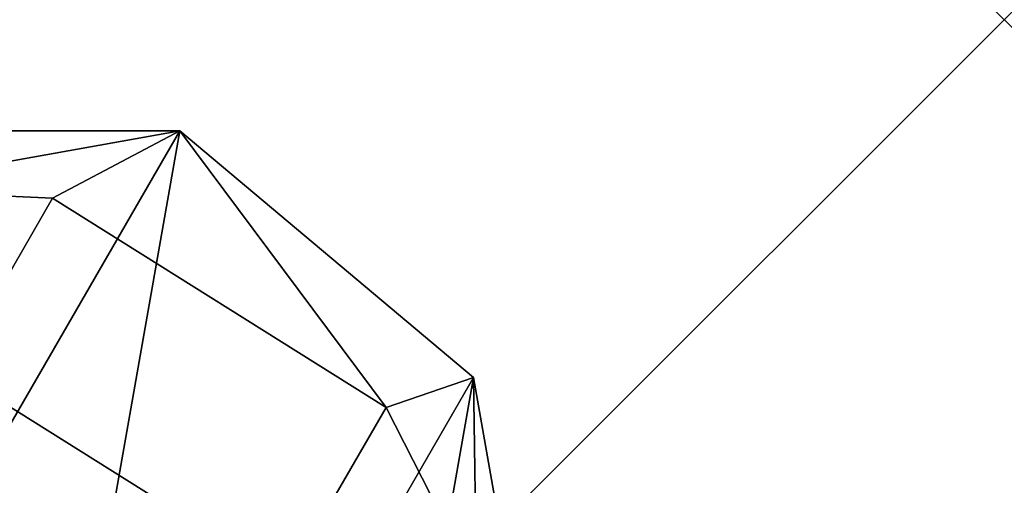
# Model space of a CAD drawing. Header units: inches. Extents: x 0 to 31.9, y -32.8 to 0.
# Tile 73 of 75: x 31.7878 to 31.8756, y -8.5826 to -8.541. Entities that reach past the tile are written whole.
import ezdxf

# ---------------------------------------------------------------- set-up
doc = ezdxf.new("R2010")
doc.units = ezdxf.units.IN
doc.header["$LTSCALE"] = 0.03937
doc.header["$MEASUREMENT"] = 0
doc.header["$PDMODE"] = 35
doc.header["$PDSIZE"] = 1
doc.layers.add('A-FURN-3-NODE', color=7, linetype='Continuous')
doc.layers.add('A-FURN-3-ST-SEAM', color=250, linetype='Continuous')

msp = doc.modelspace()

# ---------------------------------------------------------------- linework, layer by layer
at = {"layer": 'A-FURN-3-NODE'}
msp.add_point((31.875552, -8.541028), dxfattribs=at)

# ---------------------------------------------------------------- meshes
at = {"layer": 'A-FURN-3-ST-SEAM'}
mesh = msp.add_polyface(dxfattribs=at)
corners = [(31.702055, -8.641534, 17.268654), (31.720041, -8.624508, 17.27807), (31.728786, -8.595235, 17.082772), (31.74744, -8.57705, 17.087593), (31.737272, -8.580536, 16.900769), (31.756158, -8.561952, 16.900789), (31.739465, -8.576738, 11.200539), (31.741658, -8.57294, 5.500308), (31.767858, -8.550956, 5.500332), (31.773015, -8.556136, 16.900799), (31.80206, -8.550956, 5.500346), (31.790732, -8.55695, 16.900806), (31.820454, -8.575611, 16.900805), (31.781832, -8.572367, 17.091548), (31.811564, -8.591009, 17.09131), (31.753854, -8.620825, 17.28604), (31.783621, -8.639407, 17.285561), (31.792029, -8.65465, 17.281992), (31.819713, -8.6067, 17.089539), (31.82852, -8.591445, 16.900797), (31.82826, -8.57294, 5.500341), (31.8342, -8.606623, 5.500321), (31.830289, -8.609192, 16.900786), (31.825908, -8.626491, 16.900773), (31.821605, -8.624234, 17.08689), (31.81737, -8.64128, 17.083749), (31.807286, -8.655557, 17.08051), (31.815674, -8.641028, 16.900759), (31.817099, -8.636243, 5.500295), (31.783505, -8.654786, 16.900738), (31.75282, -8.636243, 5.50027), (31.765847, -8.653053, 16.900732), (31.750022, -8.645101, 16.900731), (31.738442, -8.631719, 16.900736), (31.741943, -8.659094, 17.07386), (31.730314, -8.645798, 17.074921), (31.723908, -8.62932, 17.07698), (31.732132, -8.615076, 16.900744), (31.735719, -8.606623, 5.500283), (31.731579, -8.597303, 16.900756), (31.723227, -8.61177, 17.079745), (31.696973, -8.657242, 17.262253), (31.698058, -8.674092, 17.256681), (31.794308, -8.671514, 17.276652), (31.736424, -8.619514, 17.283034), (31.764184, -8.571433, 17.090056), (31.784959, -8.64794, 5.500274)]
mesh.append_faces([[corners[k] for k in face] for face in [(0, 1, 2), (2, 1, 3), (2, 3, 4), (4, 3, 5), (4, 5, 6), (6, 5, 7), (7, 5, 8), (8, 5, 9), (8, 9, 10), (10, 9, 11), (10, 11, 12), (12, 11, 13, 14), (14, 13, 15, 16), (16, 17, 18, 14), (14, 18, 19, 12), (12, 19, 20), (20, 19, 21), (21, 19, 22), (21, 22, 23), (23, 22, 24, 25), (25, 26, 27, 23), (23, 27, 28), (28, 27, 29), (30, 31, 32), (30, 32, 33), (33, 32, 34, 35), (35, 36, 37, 33), (33, 37, 38), (38, 37, 39), (38, 39, 6), (6, 39, 4), (4, 39, 2), (2, 39, 40), (2, 40, 0), (0, 40, 41), (6, 7, 38), (38, 30, 33), (28, 21, 23), (20, 10, 12), (42, 41, 40, 36), (36, 40, 39, 37), (17, 43, 24, 18), (18, 24, 22, 19), (44, 15, 13, 45), (45, 13, 11, 9), (1, 44, 45, 3), (3, 45, 9, 5)]])
mesh.append_faces([[corners[k] for k in face] for face in [(28, 20, 21)]], dxfattribs={"vtx0": -1})
mesh.append_faces([[corners[k] for k in face] for face in [(38, 8, 30), (30, 10, 46), (46, 20, 28)]], dxfattribs={"vtx0": -1, "vtx1": -1})
mesh.append_faces([[corners[k] for k in face] for face in [(30, 8, 10), (46, 10, 20)]], dxfattribs={"vtx0": -1, "vtx2": -1})
mesh.append_faces([[corners[k] for k in face] for face in [(7, 8, 38)]], dxfattribs={"vtx1": -1})

doc.saveas('drawing.dxf')
